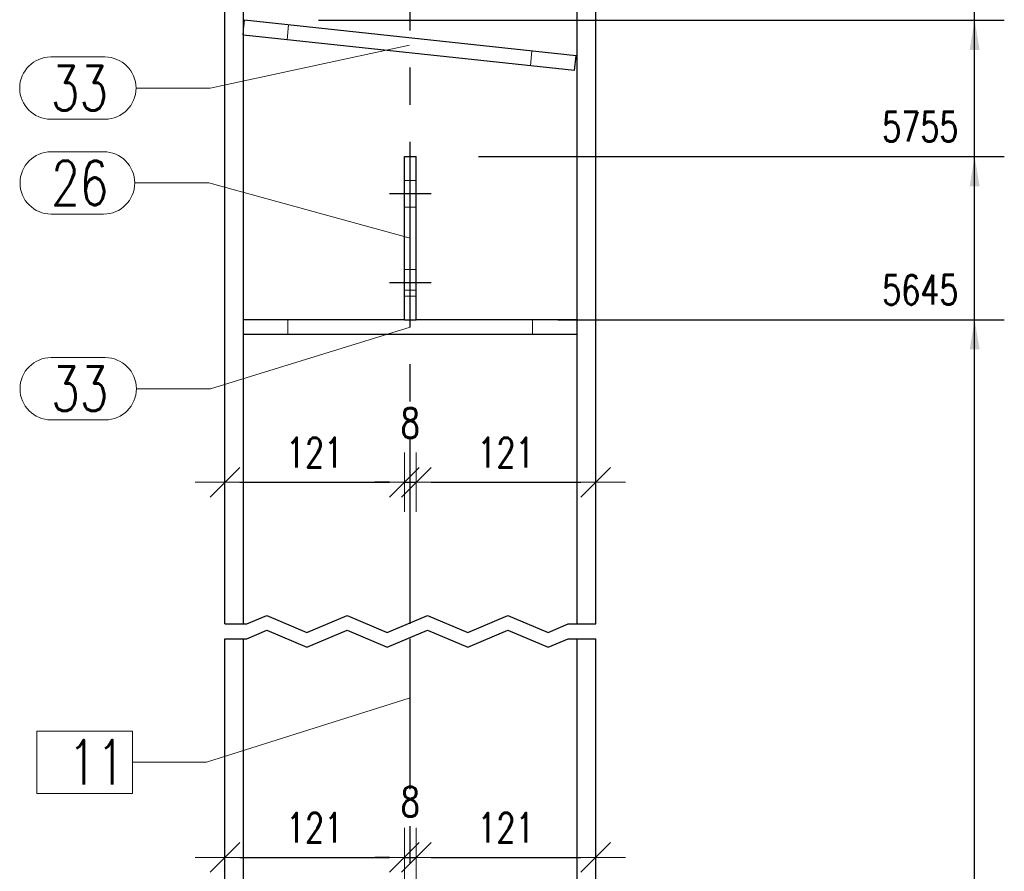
# Model space of a CAD drawing. Header units: millimetres. Extents: x 2097 to 3301, y 14853 to 15503.
# Tile 81 of 97: x 2775 to 2842, y 15313 to 15371. Entities that reach past the tile are written whole.
import ezdxf

# ---------------------------------------------------------------- set-up
doc = ezdxf.new("R2010")
doc.units = ezdxf.units.MM
doc.header["$LTSCALE"] = 10
doc.linetypes.add('HIDDEN', pattern=[0.375, 0.25, -0.125])
doc.linetypes.add('MITTE', pattern=[2, 1.25, -0.25, 0.25, -0.25])
doc.layers.get('Defpoints').update_dxf_attribs({"color": 1})
for name, color, linetype, lineweight in [('PS_DIM', 4, 'Continuous', 13), ('PS_Hidden', 2, 'HIDDEN', 9), ('PS_Pos', 1, 'Continuous', 15), ('PS_SOLID', 7, 'Continuous', 30)]:
    doc.layers.add(name, color=color, linetype=linetype, lineweight=lineweight)
doc.layers.add('PS_MID', color=5, linetype='MITTE')
doc.layers.add('PS_SHAPE', color=3, linetype='Continuous')
doc.styles.add('simplex', font='simplex.shx', dxfattribs={"width": 0.75})
doc.dimstyles.new('1_10_GŁ_DS1-LS10', dxfattribs={"dimtxt": 2, "dimasz": 2, "dimexe": 2, "dimexo": 5, "dimgap": 1, "dimtad": 1, "dimjust": 4, "dimdec": 0, "dimlfac": 10, "dimtxsty": 'simplex', "dimblk1": 'NONE', "dimsah": 1, "dimcen": 2, "dimclrd": 256, "dimclre": 256, "dimclrt": 3, "dimadec": 1, "dimazin": 0, "dimtfac": 1, "dimtdec": 0, "dimtmove": 2, "dimatfit": 3, "dimfxl": 1, "dimarcsym": 0})
doc.dimstyles.new('1_10_PRZ', dxfattribs={"dimtxt": 2, "dimasz": 1, "dimexe": 2, "dimexo": 5, "dimgap": 1, "dimtad": 1, "dimdec": 0, "dimlfac": 10, "dimtxsty": 'simplex', "dimblk": 'dimznak', "dimcen": 2, "dimse1": 1, "dimse2": 1, "dimclrt": 3, "dimadec": 1, "dimazin": 0, "dimtfac": 1, "dimtdec": 0, "dimtix": 1, "dimtmove": 2, "dimatfit": 3, "dimldrblk": 'dim-grot', "dimfxl": 1, "dimarcsym": 0})

# ---------------------------------------------------------------- blocks, each defined once
blk = doc.blocks.new('dimznak')
at = {"color": 0}
for points in [[(0, 2), (0, -2)], [(-2, 0), (2, 0)]]:
    blk.add_lwpolyline(points, dxfattribs=at)
at = {"color": 2}
blk.add_lwpolyline([(1, 1), (-1, -1)], dxfattribs=at)
blk = doc.blocks.new('*D1303')
at = {"layer": 'Defpoints', "color": 0, "transparency": 16777216}
for p in [(2790.418, 15456.044), (2790.418, 15444.364), (2812.748, 15441.98), (2794.542, 15436.597), (2790.418, 15330.044)]:
    blk.add_point(p, dxfattribs=at)
at = {"layer": 'PS_DIM', "color": 0, "lineweight": -2, "transparency": 16777216}
blk.add_arc((2790.418, 15444.364), 8.794, 276.5191, 347.3889, dxfattribs=at)
for p, rotation in [((2799.162, 15443.43), 80.6484495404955), ((2790.418, 15435.57), 183.2595476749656)]:
    blk.add_blockref('dimznak', p, dxfattribs=dict(at, rotation=rotation))
at = {"layer": 'PS_DIM', "color": 3, "transparency": 16777216, "insert": (2794.832, 15439.453), "char_height": 2, "attachment_point": 5, "rotation": 41.954, "style": 'simplex'}
blk.add_mtext('83,9°', dxfattribs=at)
blk = doc.blocks.new('dim-grot')
blk.add_hatch(color=256).paths.add_polyline_path([(0, 0), (-2, 0.5), (-2, -0.5)])
blk.add_lwpolyline([(0, 0), (-2, 0.5), (-2, -0.5), (0, 0)])
blk = doc.blocks.new('*D1304')
at = {"layer": 'Defpoints', "color": 0, "transparency": 16777216}
for p in [(2790.418, 15456.044), (2790.418, 15419.114), (2812.748, 15416.73), (2795.394, 15409.743), (2790.418, 15330.044)]:
    blk.add_point(p, dxfattribs=at)
at = {"layer": 'PS_DIM', "color": 0, "lineweight": -2, "transparency": 16777216}
blk.add_arc((2790.418, 15419.114), 10.61, 275.40198, 348.50602, dxfattribs=at)
for p, rotation in [((2800.968, 15417.988), 81.20700833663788), ((2790.418, 15408.503), 182.7009888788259)]:
    blk.add_blockref('dimznak', p, dxfattribs=dict(at, rotation=rotation))
at = {"layer": 'PS_DIM', "color": 3, "transparency": 16777216, "insert": (2796.047, 15412.852), "char_height": 2, "attachment_point": 5, "rotation": 41.954, "style": 'simplex'}
blk.add_mtext('83,9°', dxfattribs=at)
blk = doc.blocks.new('*D1305')
at = {"layer": 'Defpoints', "color": 0, "transparency": 16777216}
for p in [(2790.418, 15456.044), (2790.418, 15400.114), (2812.748, 15397.73), (2795.908, 15389.775), (2790.418, 15330.044)]:
    blk.add_point(p, dxfattribs=at)
at = {"layer": 'PS_DIM', "color": 0, "lineweight": -2, "transparency": 16777216}
blk.add_arc((2790.418, 15400.114), 11.706, 274.89591, 349.01209, dxfattribs=at)
for p, rotation in [((2802.058, 15398.871), 81.46004327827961), ((2790.418, 15388.407), 182.4479539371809)]:
    blk.add_blockref('dimznak', p, dxfattribs=dict(at, rotation=rotation))
at = {"layer": 'PS_DIM', "color": 3, "transparency": 16777216, "insert": (2796.78, 15393.037), "char_height": 2, "attachment_point": 5, "rotation": 41.954, "style": 'simplex'}
blk.add_mtext('83,9°', dxfattribs=at)
blk = doc.blocks.new('*D1309')
at = {"layer": 'Defpoints', "color": 0, "transparency": 16777216}
for p in [(2801.268, 15353.944), (2789.168, 15348.083), (2801.268, 15339.597)]:
    blk.add_point(p, dxfattribs=at)
at = {"layer": 'PS_DIM', "color": 0, "lineweight": -2, "transparency": 16777216}
blk.add_line((2790.168, 15339.597), (2800.268, 15339.597), dxfattribs=at)
at = {"layer": 'PS_DIM', "color": 0, "lineweight": -2, "transparency": 16777216, "rotation": 180}
blk.add_blockref('dimznak', (2789.168, 15339.597), dxfattribs=at)
at = {"layer": 'PS_DIM', "color": 0, "lineweight": -2, "transparency": 16777216}
blk.add_blockref('dimznak', (2801.268, 15339.597), dxfattribs=at)
at = {"layer": 'PS_DIM', "color": 3, "transparency": 16777216, "insert": (2795.218, 15341.597), "char_height": 2, "attachment_point": 5, "style": 'simplex'}
blk.add_mtext('121', dxfattribs=at)
blk = doc.blocks.new('*D1310')
at = {"layer": 'Defpoints', "color": 0, "transparency": 16777216}
for p in [(2801.268, 15353.944), (2802.068, 15353.944), (2802.068, 15339.597)]:
    blk.add_point(p, dxfattribs=at)
at = {"layer": 'PS_DIM', "color": 0, "lineweight": -2, "transparency": 16777216}
for p, q in [((2800.268, 15339.597), (2799.268, 15339.597)), ((2801.268, 15339.597), (2802.068, 15339.597)), ((2803.068, 15339.597), (2804.068, 15339.597))]:
    blk.add_line(p, q, dxfattribs=at)
blk.add_blockref('dimznak', (2801.268, 15339.597), dxfattribs=at)
at = {"layer": 'PS_DIM', "color": 0, "lineweight": -2, "transparency": 16777216, "rotation": 180}
blk.add_blockref('dimznak', (2802.068, 15339.597), dxfattribs=at)
at = {"layer": 'PS_DIM', "color": 3, "transparency": 16777216, "insert": (2801.668, 15343.588), "char_height": 2, "attachment_point": 5, "style": 'simplex'}
blk.add_mtext('8', dxfattribs=at)
blk = doc.blocks.new('*D1311')
at = {"layer": 'Defpoints', "color": 0, "transparency": 16777216}
for p in [(2802.068, 15353.944), (2814.168, 15353.944), (2814.168, 15339.597)]:
    blk.add_point(p, dxfattribs=at)
at = {"layer": 'PS_DIM', "color": 0, "lineweight": -2, "transparency": 16777216}
blk.add_line((2803.068, 15339.597), (2813.168, 15339.597), dxfattribs=at)
at = {"layer": 'PS_DIM', "color": 0, "lineweight": -2, "transparency": 16777216, "rotation": 180}
blk.add_blockref('dimznak', (2802.068, 15339.597), dxfattribs=at)
at = {"layer": 'PS_DIM', "color": 0, "lineweight": -2, "transparency": 16777216}
blk.add_blockref('dimznak', (2814.168, 15339.597), dxfattribs=at)
at = {"layer": 'PS_DIM', "color": 3, "transparency": 16777216, "insert": (2808.118, 15341.597), "char_height": 2, "attachment_point": 5, "style": 'simplex'}
blk.add_mtext('121', dxfattribs=at)
blk = doc.blocks.new('*D1368')
at = {"layer": 'Defpoints', "color": 0, "transparency": 16777216}
for p in [(2801.268, 15314.301), (2801.268, 15309.544), (2789.168, 15308.1)]:
    blk.add_point(p, dxfattribs=at)
at = {"layer": 'PS_DIM', "color": 0, "lineweight": -2, "transparency": 16777216}
blk.add_line((2790.168, 15314.301), (2800.268, 15314.301), dxfattribs=at)
at = {"layer": 'PS_DIM', "color": 0, "lineweight": -2, "transparency": 16777216, "rotation": 180}
blk.add_blockref('dimznak', (2789.168, 15314.301), dxfattribs=at)
at = {"layer": 'PS_DIM', "color": 0, "lineweight": -2, "transparency": 16777216}
blk.add_blockref('dimznak', (2801.268, 15314.301), dxfattribs=at)
at = {"layer": 'PS_DIM', "color": 3, "transparency": 16777216, "insert": (2795.218, 15316.301), "char_height": 2, "attachment_point": 5, "style": 'simplex'}
blk.add_mtext('121', dxfattribs=at)
blk = doc.blocks.new('*D1369')
at = {"layer": 'Defpoints', "color": 0, "transparency": 16777216}
for p in [(2802.068, 15314.301), (2801.268, 15309.544), (2802.068, 15309.544)]:
    blk.add_point(p, dxfattribs=at)
at = {"layer": 'PS_DIM', "color": 0, "lineweight": -2, "transparency": 16777216}
for p, q in [((2800.268, 15314.301), (2799.268, 15314.301)), ((2801.268, 15314.301), (2802.068, 15314.301)), ((2803.068, 15314.301), (2804.068, 15314.301))]:
    blk.add_line(p, q, dxfattribs=at)
blk.add_blockref('dimznak', (2801.268, 15314.301), dxfattribs=at)
at = {"layer": 'PS_DIM', "color": 0, "lineweight": -2, "transparency": 16777216, "rotation": 180}
blk.add_blockref('dimznak', (2802.068, 15314.301), dxfattribs=at)
at = {"layer": 'PS_DIM', "color": 3, "transparency": 16777216, "insert": (2801.668, 15318.055), "char_height": 2, "attachment_point": 5, "style": 'simplex'}
blk.add_mtext('8', dxfattribs=at)
blk = doc.blocks.new('*D1370')
at = {"layer": 'Defpoints', "color": 0, "transparency": 16777216}
for p in [(2814.168, 15314.301), (2814.168, 15310.856), (2802.068, 15309.544)]:
    blk.add_point(p, dxfattribs=at)
at = {"layer": 'PS_DIM', "color": 0, "lineweight": -2, "transparency": 16777216}
blk.add_line((2803.068, 15314.301), (2813.168, 15314.301), dxfattribs=at)
at = {"layer": 'PS_DIM', "color": 0, "lineweight": -2, "transparency": 16777216, "rotation": 180}
blk.add_blockref('dimznak', (2802.068, 15314.301), dxfattribs=at)
at = {"layer": 'PS_DIM', "color": 0, "lineweight": -2, "transparency": 16777216}
blk.add_blockref('dimznak', (2814.168, 15314.301), dxfattribs=at)
at = {"layer": 'PS_DIM', "color": 3, "transparency": 16777216, "insert": (2808.118, 15316.301), "char_height": 2, "attachment_point": 5, "style": 'simplex'}
blk.add_mtext('121', dxfattribs=at)
blk = doc.blocks.new('*D1424')
at = {"layer": 'Defpoints', "color": 0, "transparency": 16777216}
for p in [(2806.62, 15350.544), (2839.719, 15350.544), (2814.168, 15223.911)]:
    blk.add_point(p, dxfattribs=at)
at = {"layer": 'PS_DIM', "lineweight": -2, "transparency": 16777216}
for p, q in [((2811.62, 15350.544), (2841.719, 15350.544)), ((2839.719, 15223.911), (2839.719, 15348.544)), ((2819.168, 15223.911), (2841.719, 15223.911))]:
    blk.add_line(p, q, dxfattribs=at)
at = {"layer": 'PS_DIM', "transparency": 16777216}
blk.add_solid([(2839.386, 15348.544), (2840.053, 15348.544), (2839.719, 15350.544)], dxfattribs=at)
at = {"layer": 'PS_DIM', "color": 3, "transparency": 16777216, "insert": (2836.056, 15352.564), "char_height": 2, "attachment_point": 5, "rotation": 0.0573, "style": 'simplex'}
blk.add_mtext('5645', dxfattribs=at)
blk = doc.blocks.new('_None')
blk = doc.blocks.new('*D1425')
at = {"layer": 'Defpoints', "color": 0, "transparency": 16777216}
for p in [(2801.268, 15361.544), (2839.719, 15361.544), (2814.168, 15223.911)]:
    blk.add_point(p, dxfattribs=at)
at = {"layer": 'PS_DIM', "lineweight": -2, "transparency": 16777216}
for p, q in [((2806.268, 15361.544), (2841.719, 15361.544)), ((2839.719, 15223.911), (2839.719, 15359.544)), ((2819.168, 15223.911), (2841.719, 15223.911))]:
    blk.add_line(p, q, dxfattribs=at)
at = {"layer": 'PS_DIM', "transparency": 16777216}
blk.add_solid([(2839.386, 15359.544), (2840.053, 15359.544), (2839.719, 15361.544)], dxfattribs=at)
at = {"layer": 'PS_DIM', "color": 3, "transparency": 16777216, "insert": (2836.056, 15363.564), "char_height": 2, "attachment_point": 5, "rotation": 0.0573, "style": 'simplex'}
blk.add_mtext('5755', dxfattribs=at)
blk = doc.blocks.new('*D1426')
at = {"layer": 'Defpoints', "color": 0, "transparency": 16777216}
for p in [(2790.481, 15370.737), (2839.719, 15370.737), (2814.168, 15223.911)]:
    blk.add_point(p, dxfattribs=at)
at = {"layer": 'PS_DIM', "lineweight": -2, "transparency": 16777216}
for p, q in [((2795.481, 15370.737), (2841.719, 15370.737)), ((2839.719, 15223.911), (2839.719, 15368.737)), ((2819.168, 15223.911), (2841.719, 15223.911))]:
    blk.add_line(p, q, dxfattribs=at)
at = {"layer": 'PS_DIM', "transparency": 16777216}
blk.add_solid([(2839.386, 15368.737), (2840.053, 15368.737), (2839.719, 15370.737)], dxfattribs=at)
at = {"layer": 'PS_DIM', "color": 3, "transparency": 16777216, "insert": (2836.056, 15372.757), "char_height": 2, "attachment_point": 5, "rotation": 0.0573, "style": 'simplex'}
blk.add_mtext('5847', dxfattribs=at)
blk = doc.blocks.new('*D1427')
at = {"layer": 'Defpoints', "color": 0, "transparency": 16777216}
for p in [(2790.481, 15401.113), (2839.719, 15401.113), (2814.168, 15223.911)]:
    blk.add_point(p, dxfattribs=at)
at = {"layer": 'PS_DIM', "lineweight": -2, "transparency": 16777216}
for p, q in [((2795.481, 15401.113), (2841.719, 15401.113)), ((2839.719, 15223.911), (2839.719, 15399.113)), ((2819.168, 15223.911), (2841.719, 15223.911))]:
    blk.add_line(p, q, dxfattribs=at)
at = {"layer": 'PS_DIM', "transparency": 16777216}
blk.add_solid([(2839.386, 15399.113), (2840.053, 15399.113), (2839.719, 15401.113)], dxfattribs=at)
at = {"layer": 'PS_DIM', "color": 3, "transparency": 16777216, "insert": (2836.521, 15403.133), "char_height": 2, "attachment_point": 5, "rotation": 0.0573, "style": 'simplex'}
blk.add_mtext('6151', dxfattribs=at)
blk = doc.blocks.new('*D1428')
at = {"layer": 'Defpoints', "color": 0, "transparency": 16777216}
for p in [(2790.481, 15420.113), (2839.719, 15420.113), (2814.168, 15223.911)]:
    blk.add_point(p, dxfattribs=at)
at = {"layer": 'PS_DIM', "lineweight": -2, "transparency": 16777216}
for p, q in [((2795.481, 15420.113), (2841.719, 15420.113)), ((2839.719, 15223.911), (2839.719, 15418.113)), ((2819.168, 15223.911), (2841.719, 15223.911))]:
    blk.add_line(p, q, dxfattribs=at)
at = {"layer": 'PS_DIM', "transparency": 16777216}
blk.add_solid([(2839.386, 15418.113), (2840.053, 15418.113), (2839.719, 15420.113)], dxfattribs=at)
at = {"layer": 'PS_DIM', "color": 3, "transparency": 16777216, "insert": (2836.378, 15422.133), "char_height": 2, "attachment_point": 5, "rotation": 0.0573, "style": 'simplex'}
blk.add_mtext('6341', dxfattribs=at)
blk = doc.blocks.new('*D1429')
at = {"layer": 'Defpoints', "color": 0, "transparency": 16777216}
for p in [(2801.268, 15443.044), (2839.719, 15443.044), (2814.168, 15223.911)]:
    blk.add_point(p, dxfattribs=at)
at = {"layer": 'PS_DIM', "lineweight": -2, "transparency": 16777216}
for p, q in [((2806.268, 15443.044), (2841.719, 15443.044)), ((2839.719, 15223.911), (2839.719, 15441.044)), ((2819.168, 15223.911), (2841.719, 15223.911))]:
    blk.add_line(p, q, dxfattribs=at)
at = {"layer": 'PS_DIM', "transparency": 16777216}
blk.add_solid([(2839.386, 15441.044), (2840.053, 15441.044), (2839.719, 15443.044)], dxfattribs=at)
at = {"layer": 'PS_DIM', "color": 3, "transparency": 16777216, "insert": (2836.056, 15441.314), "char_height": 2, "attachment_point": 5, "rotation": 0.0573, "style": 'simplex'}
blk.add_mtext('6570', dxfattribs=at)
blk = doc.blocks.new('*D1430')
at = {"layer": 'Defpoints', "color": 0, "transparency": 16777216}
for p in [(2790.481, 15445.363), (2839.719, 15445.363), (2814.168, 15223.911)]:
    blk.add_point(p, dxfattribs=at)
at = {"layer": 'PS_DIM', "lineweight": -2, "transparency": 16777216}
for p, q in [((2795.481, 15445.363), (2841.719, 15445.363)), ((2839.719, 15223.911), (2839.719, 15443.363)), ((2819.168, 15223.911), (2841.719, 15223.911))]:
    blk.add_line(p, q, dxfattribs=at)
at = {"layer": 'PS_DIM', "transparency": 16777216}
blk.add_solid([(2839.386, 15443.363), (2840.053, 15443.363), (2839.719, 15445.363)], dxfattribs=at)
at = {"layer": 'PS_DIM', "color": 3, "transparency": 16777216, "insert": (2836.056, 15447.383), "char_height": 2, "attachment_point": 5, "rotation": 0.0573, "style": 'simplex'}
blk.add_mtext('6593', dxfattribs=at)
blk = doc.blocks.new('*D1431')
at = {"layer": 'Defpoints', "color": 0, "transparency": 16777216}
for p in [(2794.517, 15456.044), (2839.719, 15456.044), (2814.168, 15223.911)]:
    blk.add_point(p, dxfattribs=at)
at = {"layer": 'PS_DIM', "lineweight": -2, "transparency": 16777216}
for p, q in [((2799.517, 15456.044), (2841.719, 15456.044)), ((2839.719, 15223.911), (2839.719, 15454.044)), ((2819.168, 15223.911), (2841.719, 15223.911))]:
    blk.add_line(p, q, dxfattribs=at)
at = {"layer": 'PS_DIM', "transparency": 16777216}
blk.add_solid([(2839.386, 15454.044), (2840.053, 15454.044), (2839.719, 15456.044)], dxfattribs=at)
at = {"layer": 'PS_DIM', "color": 3, "transparency": 16777216, "insert": (2836.056, 15458.064), "char_height": 2, "attachment_point": 5, "rotation": 0.0573, "style": 'simplex'}
blk.add_mtext('6700', dxfattribs=at)
blk = doc.blocks.new('*X550')
at = {"color": 1}
for p, q in [((2990.638, 15330.044), (2991.993, 15330.617)), ((2991.993, 15330.617), (2994.702, 15329.472)), ((2994.702, 15329.472), (2997.411, 15330.617)), ((2997.411, 15330.617), (3000.12, 15329.472)), ((3000.12, 15329.472), (3002.829, 15330.617)), ((3002.829, 15330.617), (3005.538, 15329.472)), ((3005.538, 15329.472), (3008.247, 15330.617)), ((3008.247, 15330.617), (3010.956, 15329.472)), ((2989.168, 15330.044), (2990.638, 15330.044)), ((2990.638, 15329.044), (2991.993, 15329.617)), ((2991.993, 15329.617), (2994.702, 15328.472)), ((2994.702, 15328.472), (2997.411, 15329.617)), ((2997.411, 15329.617), (3000.12, 15328.472)), ((3000.12, 15328.472), (3002.829, 15329.617)), ((3002.829, 15329.617), (3005.538, 15328.472)), ((3005.538, 15328.472), (3008.247, 15329.617)), ((3008.247, 15329.617), (3010.956, 15328.472)), ((3010.956, 15329.472), (3012.31, 15330.044)), ((3012.31, 15330.044), (3014.168, 15330.044)), ((2989.168, 15329.044), (2990.638, 15329.044)), ((3010.956, 15328.472), (3012.31, 15329.044)), ((3012.31, 15329.044), (3014.168, 15329.044))]:
    blk.add_line(p, q, dxfattribs=at)
at = {"layer": 'PS_Hidden', "color": 2, "linetype": 'HIDDEN'}
for p, q in [((2990.375, 15369.743), (2990.418, 15370.142)), ((2993.358, 15369.424), (2993.464, 15370.419)), ((2990.418, 15369.738), (2990.375, 15369.743)), ((3009.871, 15368.668), (3009.765, 15367.673)), ((3001.268, 15359.944), (3002.068, 15359.944)), ((3001.268, 15358.144), (3002.068, 15358.144)), ((3001.268, 15353.944), (3002.068, 15353.944)), ((3002.068, 15352.544), (3001.268, 15352.544)), ((3001.268, 15352.144), (3002.068, 15352.144)), ((2993.418, 15349.544), (2993.418, 15350.544)), ((3009.918, 15350.544), (3009.918, 15349.544))]:
    blk.add_line(p, q, dxfattribs=at)
at = {"layer": 'PS_MID', "color": 5, "linetype": 'MITTE'}
for p, q in [((3001.668, 15330.044), (3001.668, 15461.044)), ((3003.068, 15359.044), (3000.268, 15359.044)), ((3003.068, 15353.044), (3000.268, 15353.044)), ((3001.668, 15218.911), (3001.668, 15329.044))]:
    blk.add_line(p, q, dxfattribs=at)
at = {"layer": 'PS_SOLID', "color": 7, "linetype": 'Continuous'}
for p, q in [((2989.168, 15330.044), (2989.168, 15456.044)), ((2990.418, 15330.044), (2990.418, 15456.044)), ((3012.918, 15330.044), (3012.918, 15456.044)), ((3014.168, 15330.044), (3014.168, 15456.044)), ((2990.418, 15370.142), (2990.481, 15370.737)), ((3012.854, 15368.349), (2990.481, 15370.737)), ((3012.748, 15367.355), (2990.418, 15369.738)), ((3012.748, 15367.355), (3012.854, 15368.349)), ((3001.268, 15350.544), (3001.268, 15361.544)), ((3001.268, 15361.544), (3002.068, 15361.544)), ((3002.068, 15350.544), (3002.068, 15361.544)), ((3001.268, 15350.544), (2990.418, 15350.544)), ((3001.268, 15350.544), (3002.068, 15350.544)), ((3012.918, 15350.544), (3002.068, 15350.544)), ((3012.918, 15349.544), (2990.418, 15349.544)), ((2989.168, 15223.911), (2989.168, 15329.044)), ((2990.418, 15223.911), (2990.418, 15329.044)), ((3012.918, 15223.911), (3012.918, 15329.044)), ((3014.168, 15223.911), (3014.168, 15329.044))]:
    blk.add_line(p, q, dxfattribs=at)
blk = doc.blocks.new('*X551')
at = {"color": 1}
for p, q in [((3001.615, 15369.046), (2988.175, 15366.163)), ((2977.432, 15368.263), (2981.075, 15368.263)), ((2983.175, 15366.163), (2988.175, 15366.163)), ((2977.432, 15364.063), (2981.075, 15364.063))]:
    blk.add_line(p, q, dxfattribs=at)
for centre, start, end in [((2977.432, 15366.163), 90, 270), ((2981.075, 15366.163), 270, 90)]:
    blk.add_arc(centre, 2.1, start, end, dxfattribs=at)
at = {"color": 2, "style": 'simplex', "width": 0.75}
blk.add_text('33', height=3, dxfattribs=at).set_placement((2977.432, 15364.663))
blk = doc.blocks.new('*X552')
at = {"color": 1}
for p, q in [((3001.615, 15369.046), (2988.175, 15366.163)), ((2977.432, 15368.263), (2981.075, 15368.263)), ((2983.175, 15366.163), (2988.175, 15366.163)), ((2977.432, 15364.063), (2981.075, 15364.063))]:
    blk.add_line(p, q, dxfattribs=at)
for centre, start, end in [((2977.432, 15366.163), 90, 270), ((2981.075, 15366.163), 270, 90)]:
    blk.add_arc(centre, 2.1, start, end, dxfattribs=at)
at = {"color": 2, "style": 'simplex', "width": 0.75}
blk.add_text('33', height=3, dxfattribs=at).set_placement((2977.432, 15364.663))
blk = doc.blocks.new('*X555')
at = {"color": 1}
for p, q in [((2977.454, 15361.869), (2980.99, 15361.869)), ((2983.09, 15359.769), (2988.09, 15359.769)), ((3001.668, 15356.044), (2988.09, 15359.769)), ((2977.454, 15357.669), (2980.99, 15357.669))]:
    blk.add_line(p, q, dxfattribs=at)
for centre, start, end in [((2977.454, 15359.769), 90, 270), ((2980.99, 15359.769), 270, 90)]:
    blk.add_arc(centre, 2.1, start, end, dxfattribs=at)
at = {"color": 2, "style": 'simplex', "width": 0.75}
blk.add_text('26', height=3, dxfattribs=at).set_placement((2977.454, 15358.269))
blk = doc.blocks.new('*X556')
at = {"color": 1}
for p, q in [((3001.668, 15350.044), (2988.197, 15345.897)), ((2977.454, 15347.997), (2981.097, 15347.997)), ((2983.197, 15345.897), (2988.197, 15345.897)), ((2977.454, 15343.797), (2981.097, 15343.797))]:
    blk.add_line(p, q, dxfattribs=at)
for centre, start, end in [((2977.454, 15345.897), 90, 270), ((2981.097, 15345.897), 270, 90)]:
    blk.add_arc(centre, 2.1, start, end, dxfattribs=at)
at = {"color": 2, "style": 'simplex', "width": 0.75}
blk.add_text('33', height=3, dxfattribs=at).set_placement((2977.454, 15344.397))
blk = doc.blocks.new('*X557')
at = {"color": 1}
for p, q in [((3001.668, 15325.068), (2987.937, 15320.72)), ((2982.937, 15322.82), (2976.487, 15322.82)), ((2976.487, 15322.82), (2976.487, 15318.62)), ((2982.937, 15318.62), (2982.937, 15322.82)), ((2982.937, 15320.72), (2987.937, 15320.72)), ((2976.487, 15318.62), (2982.937, 15318.62))]:
    blk.add_line(p, q, dxfattribs=at)
at = {"color": 30, "style": 'simplex', "width": 0.75}
blk.add_text('11', height=3, dxfattribs=at).set_placement((2978.587, 15319.22))

msp = doc.modelspace()

# ---------------------------------------------------------------- block references
at = {"layer": 'PS_Pos'}
for name in ['*X551', '*X552', '*X555', '*X556', '*X557']:
    msp.add_blockref(name, (-200, 0), dxfattribs=at)
at = {"layer": 'PS_SHAPE', "color": 3}
msp.add_blockref('*X550', (-200, 0), dxfattribs=at)

# ---------------------------------------------------------------- dimensions: what is measured, and where the dimension line sits
at = {"layer": 'PS_DIM'}
for base, p2, text, picture, middle in [((2839.719, 15456.044), (2794.517, 15456.044), '6700', '*D1431', (2836.056, 15458.064)), ((2839.719, 15445.363), (2790.481, 15445.363), '6593', '*D1430', (2836.056, 15447.383)), ((2839.719, 15443.044), (2801.268, 15443.044), '6570', '*D1429', (2836.056, 15441.314)), ((2839.719, 15420.113), (2790.481, 15420.113), '6341', '*D1428', (2836.378, 15422.133)), ((2839.719, 15401.113), (2790.481, 15401.113), '6151', '*D1427', (2836.521, 15403.133)), ((2839.719, 15370.737), (2790.481, 15370.737), '5847', '*D1426', (2836.056, 15372.757)), ((2839.719, 15361.544), (2801.268, 15361.544), '5755', '*D1425', (2836.056, 15363.564)), ((2839.719, 15350.544), (2806.62, 15350.544), '5645', '*D1424', (2836.056, 15352.564))]:
    dim = msp.add_linear_dim(base=base, p1=(2814.168, 15223.911), p2=p2, angle=90, text=text, dimstyle='1_10_GŁ_DS1-LS10', dxfattribs=at)
    dim.commit()
    dim.dimension.update_dxf_attribs({"geometry": picture, "text_midpoint": middle, "dimtype": 160, "text_rotation": 0.0573})
for base, line1, picture, middle in [((2795.394, 15409.743), ((2812.748, 15416.73), (2790.418, 15419.114)), '*D1304', (2796.047, 15412.852)), ((2795.908, 15389.775), ((2812.748, 15397.73), (2790.418, 15400.114)), '*D1305', (2796.78, 15393.037)), ((2794.542, 15436.597), ((2812.748, 15441.98), (2790.418, 15444.364)), '*D1303', (2794.832, 15439.453))]:
    dim = msp.add_angular_dim_2l(base=base, line1=line1, line2=((2790.418, 15330.044), (2790.418, 15456.044)), dimstyle='1_10_PRZ', dxfattribs=at)
    dim.commit()
    dim.dimension.update_dxf_attribs({"geometry": picture, "text_midpoint": middle})
for base, p1, p2, picture, middle in [((2801.268, 15339.597), (2789.168, 15348.083), (2801.268, 15353.944), '*D1309', (2795.218, 15341.597)), ((2814.168, 15339.597), (2802.068, 15353.944), (2814.168, 15353.944), '*D1311', (2808.118, 15341.597)), ((2801.268, 15314.301), (2789.168, 15308.1), (2801.268, 15309.544), '*D1368', (2795.218, 15316.301)), ((2814.168, 15314.301), (2802.068, 15309.544), (2814.168, 15310.856), '*D1370', (2808.118, 15316.301))]:
    dim = msp.add_linear_dim(base=base, p1=p1, p2=p2, dimstyle='1_10_PRZ', dxfattribs=at)
    dim.commit()
    dim.dimension.update_dxf_attribs({"geometry": picture, "text_midpoint": middle})
for base, p1, p2, picture, middle in [((2802.068, 15339.597), (2801.268, 15353.944), (2802.068, 15353.944), '*D1310', (2801.668, 15343.588)), ((2802.068, 15314.301), (2801.268, 15309.544), (2802.068, 15309.544), '*D1369', (2801.668, 15318.055))]:
    dim = msp.add_linear_dim(base=base, p1=p1, p2=p2, dimstyle='1_10_PRZ', dxfattribs=at)
    dim.commit()
    dim.dimension.update_dxf_attribs({"geometry": picture, "text_midpoint": middle, "dimtype": 160})

doc.saveas('drawing.dxf')
